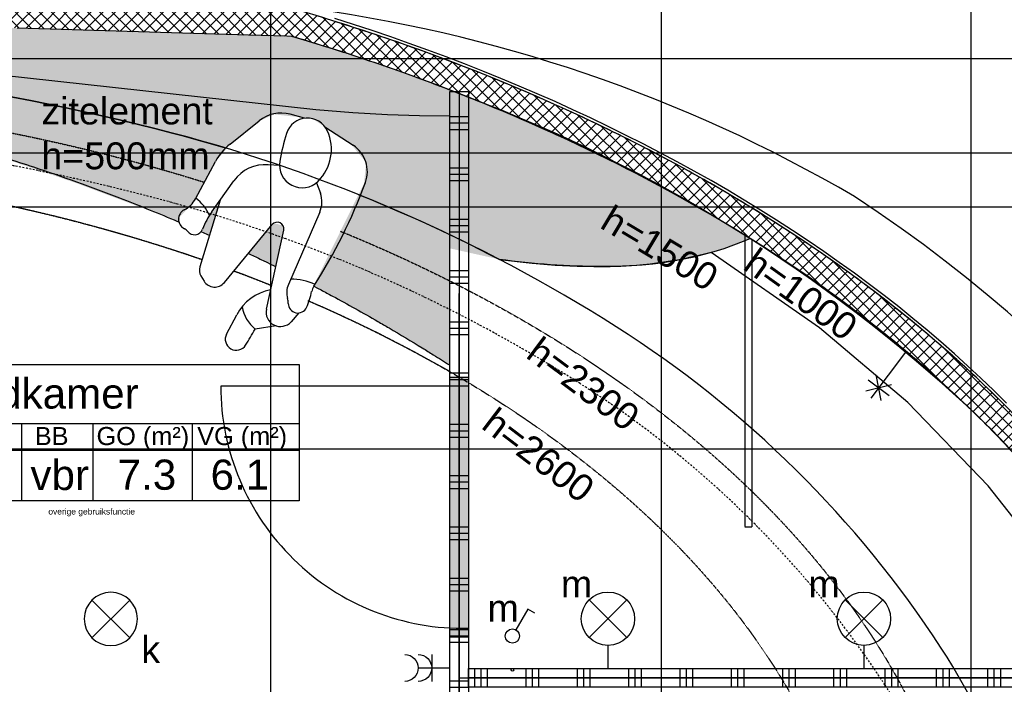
# Model space of a CAD drawing. Header units: metres. Extents: x 63115 to 703450, y -261936 to -53969.
# Tile 123 of 197: x 162500 to 166156, y -129335 to -126866. Entities that reach past the tile are written whole.
import ezdxf
from ezdxf.enums import TextEntityAlignment as Align

# ---------------------------------------------------------------- set-up
doc = ezdxf.new("R2010")
doc.units = ezdxf.units.M
doc.set_wipeout_variables(frame=1)
doc.linetypes.add('DASHDOT2', pattern=[12.7, 6.35, -3.175, 0, -3.175])
doc.linetypes.add('DASHED', pattern=[0.75, 0.5, -0.25])
doc.layers.get('0').update_dxf_attribs({"true_color": 0x83b7c5})
doc.layers.get('DEFPOINTS').update_dxf_attribs({"color": 6})
doc.layers.add('_00_GO', color=7, linetype='Continuous', true_color=0x36c9b3, transparency=0.8)
doc.layers.add('_00_VO', color=7, linetype='Continuous', true_color=0x3c40c3, transparency=0.8)
for name, color, linetype in [('_01-STRAMIENEN', 253, 'DASHDOT2'), ('_02-SECTION', 2, 'Continuous'), ('_02-section-thick', 3, 'Continuous'), ('_02Binnenwanden', 2, 'Continuous'), ('_03-PROJECTION', 1, 'Continuous'), ('_04-HIDDEN', 7, 'DASHED'), ('_05text200', 8, 'Continuous'), ('_07Electra', 8, 'Continuous'), ('_07Mensen', 8, 'Continuous'), ('_09-HATCH', 7, 'Continuous'), ('_09hatchMask', 7, 'Continuous'), ('_11-BLOCKS', 7, 'Continuous'), ('_13 natte ruimten', 253, 'Continuous'), ('Make2D visible lines', 1, 'Continuous')]:
    doc.layers.add(name, color=color, linetype=linetype)
doc.layers.add('_01Hulplijnen', color=6, linetype='Continuous', plot=False)
doc.layers.add('_09_hatch_kleur', color=7, linetype='Continuous', true_color=0x36c4af)
doc.styles.add('NIO 1_50 klein', font='arial.ttf', dxfattribs={"height": 100})
doc.styles.add('NIOstandard', font='arial.ttf')
pattern_1 = [(90, (1354.21, -1530.98), (-190.5, 1e-14), []), (90, (1330.4, -1530.98), (-190.5, 1e-14), []), (90, (1306.59, -1530.98), (-190.5, 1e-14), [])]

# ---------------------------------------------------------------- blocks, each defined once
blk = doc.blocks.new('kader_ruimte')
at = {"layer": '_05text200'}
for p, q in [((0, -313), (2304, -313)), ((832.6, -313), (832.6, -723.9)), ((1209.8, -313), (1209.8, -723.9)), ((1736.5, -313), (1736.5, -723.9)), ((0, -455.2), (2304, -455.2))]:
    blk.add_line(p, q, dxfattribs=at)
blk.add_lwpolyline([(0, 0), (2304, 0), (2304, -723.9), (0, -723.9)], close=True, dxfattribs=at)
at = {"layer": '_05text200', "char_height": 96, "width": 509.254, "style": 'NIOstandard'}
for s, insert, attachment_point in [('GO (m²)', (1475.6, -332.4), 2), ('VG (m²)', (2002.2, -332.4), 2), ('RUIMTENR', (76.6, -332.4), 1), ('BB', (991.9, -332.4), 2)]:
    blk.add_mtext(s, dxfattribs=dict(at, insert=insert, attachment_point=attachment_point))
at = {"layer": '_05text200', "style": 'NIOstandard'}
for tag, p in [('RUIMTENAAM', (875.9, -234.7)), ('RUIMTENR', (421.1, -666.2)), ('GO', (1497.3, -665.4)), ('VG', (1990.2, -665.4))]:
    blk.add_attdef(tag, text='', height=160, dxfattribs=at).set_placement(p, align=Align.CENTER)
blk.add_attdef('BB', (879.3, -666.7), '', height=160, dxfattribs=at)
at = {"layer": 'DEFPOINTS', "style": 'NIO 1_50 klein'}
blk.add_attdef('FUNCTIE', (974.3, -796.9), '', height=32, dxfattribs=at)
blk = doc.blocks.new('door')
h = blk.add_hatch(color=255)
h.dxf.hatch_style = 1
h.paths.add_polyline_path([(45, 966.5), (45, 0), (-25, 0), (-25, 966.5)])
at = {"layer": '_03-PROJECTION'}
blk.add_lwpolyline([(45, 966.5), (45, 0), (-25, 0), (-25, 966.5)], close=True, dxfattribs=at)
at = {"layer": '_13 natte ruimten', "color": 1}
blk.add_lwpolyline([(45, 933.2), (-875, 933.2, 0.420738), (45, 33.4, 0)], format="xyb", dxfattribs=at)
blk = doc.blocks.new('*U14')
at = {"color": 255}
blk.add_wipeout([(-632.1, -300), (-542.7, -291.1), (-125.5, -281.5), (-52.1, -252.5), (-17.3, -169.5), (0, 0.4), (-52.1, 133.6), (-106.2, 176.1), (-227.9, 226.3), (-309, 245.6), (-467.3, 243.7), (-550.4, 266.9), (-581.3, 253.3), (-585.1, 201.2), (-573.6, 170.3), (-505.5, 169.9), (-437, 161.4), (-678.7, 116.7), (-706.3, 94.8), (-727.2, 80.5), (-727.2, 28.2), (-685.4, 8.2), (-414.2, -50.7), (-406.6, -67.9), (-403.7, -85), (-420.9, -98.3), (-634, -157.3), (-697.7, -105.9), (-784.3, -87.8), (-863.3, -88.8), (-885.2, -100.2), (-894.7, -130.6), (-886.1, -159.2), (-853.8, -173.4), (-781.5, -177.2), (-741.5, -254.3), (-700.6, -286.6), (-654.9, -296.1)], dxfattribs=at).dxf.layer = '_09hatchMask'
at = {"layer": '_07Mensen', "linetype": 'Continuous', "lineweight": -3}
for p, q in [((-465.1, 246.9), (-307.4, 245.1)), ((-225.5, 227.4), (-98.8, 171.9)), ((-427.3, 163.4), (-682, 115.4)), ((-479.6, 170.6), (-339.9, 151.4)), ((-709.6, 96.2), (-721.3, 76.7)), ((-12.2, 26.3), (-24.2, 80.9)), ((-211.5, 27.5), (-227.8, 65.7)), ((-691.1, 7.6), (-417.8, -50.3)), ((-5, -55), (-17.8, -180)), ((-857.1, -88.2), (-776.2, -88.6)), ((-706.2, -176.2), (-416.4, -97.4)), ((-203.8, -123.7), (-232.2, -154.7)), ((-744.6, -237.7), (-791.5, -173.9)), ((-295, -185.1), (-587.3, -206.4)), ((-662.8, -290.2), (-705.1, -279.6))]:
    blk.add_line(p, q, dxfattribs=at)
for centre, radius, start, end in [((-543.2, 232.9), 39.3, 54.6796, 181.5275), ((-463.9, 344.7), 97.8, 234.6796, 269.3282), ((-612.1, 231), 29.7, 333.6514, 1.5275), ((-616.5, 269.8), 155.6, 321.1992, 351.5452), ((-309.9, 34.9), 210.1, 66.3214, 89.3282), ((-556.4, 203.4), 32.5, 153.6513, 276.933), ((-518.2, -110.4), 283.6, 82.187, 96.933), ((-359.3, 9.8), 142.9, 23.041, 82.187), ((-151, 53), 129.8, 12.418, 66.3214), ((-674.4, 75.1), 41, 100.6656, 149.0846), ((-681.5, 53), 46.3, 149.0846, 258.0295), ((60.5, -781.3), 854.8, 100.3698, 107.462), ((-78.7, -20.5), 81.4, 321.6066, 100.3698), ((-170.7, -46.3), 84.2, 107.462, 252.5295), ((-422.8, -74), 24.2, 285.2198, 78.0295), ((-145.9, 32.7), 167, 252.5295, 321.6066), ((-857.2, -129.1), 40.9, 89.7423, 265.904), ((-656.4, -201.5), 137.9, 127.6401, 168.4577), ((-777, -268), 179.5, 38.1787, 89.7423), ((-652, 2736.6), 2913.8, 265.904, 267.2566), ((-692.1, -227.7), 53.4, 105.2198, 255.9617), ((-301.9, -90.8), 94.5, 274.1728, 317.4697), ((-134.4, -168.1), 117.2, 277.4184, 354.1692), ((-581.7, -282.8), 76.6, 94.1728, 134.0771), ((-751.8, -305.2), 211, 3.1218, 28.3936), ((-633.5, -270), 35.6, 117.2159, 273.481), ((-678, -183.4), 61.8, 297.216, 314.0771), ((-374.2, 1673.5), 1974.3, 264.9332, 277.4184), ((-648.7, -20.4), 285.6, 273.481, 285.8265), ((-554, -354.5), 61.6, 84.9332, 105.8265)]:
    blk.add_arc(centre, radius, start, end, dxfattribs=at)
blk = doc.blocks.new('*U244')
at = {"layer": '_01-STRAMIENEN'}
for points in [[(2500, 5487.4), (2500, -4768.6)], [(3950, 5487.4), (3950, -4768.6)], [(5100, 5487.4), (5100, -4768.6)], [(-7899.8, 3400), (6883.2, 3400)], [(-7899.8, 3050), (6883.2, 3050)], [(-7899.8, 2850), (6883.2, 2850)], [(-7899.8, 1950), (6883.2, 1950)]]:
    blk.add_lwpolyline(points, dxfattribs=at)
blk.add_lwpolyline([(-5100, 0, 0.145418), (-4780.8, -1074.2, 0.10717), (-3648.9, -2193.2, 0.077335), (-2072, -2881.9, 0.064439), (0, -3150, 0.064439), (2072, -2881.9, 0.077335), (3648.9, -2193.2, 0.10717), (4780.8, -1074.2, 0.145418), (5100, 0, 0.145418), (4780.8, 1074.2, 0.10717), (3648.9, 2193.2, 0.077335), (2072, 2881.9, 0.064439), (0, 3150, 0.064439), (-2072, 2881.9, 0.077335), (-3648.9, 2193.2, 0.10717), (-4780.8, 1074.2, 0.145418)], format="xyb", close=True, dxfattribs=at)
at = {"layer": '_01Hulplijnen'}
for points in [[(2500, 5487.4), (2500, -4768.6)], [(3950, 5487.4), (3950, -4768.6)], [(5100, 5487.4), (5100, -4768.6)], [(-7899.8, 3400), (6883.2, 3400)], [(-7899.8, 3050), (6883.2, 3050)], [(-7899.8, 2850), (6883.2, 2850)], [(-7899.8, 1950), (6883.2, 1950)]]:
    blk.add_lwpolyline(points, dxfattribs=at)
blk.add_lwpolyline([(-5350, 0, 0.145418), (-4990.3, -1210.7, 0.10717), (-3783, -2404.2, 0.077335), (-2135.6, -3123.6, 0.064439), (0, -3400, 0.064439), (2135.6, -3123.6, 0.077335), (3783, -2404.2, 0.10717), (4990.3, -1210.7, 0.145418), (5350, 0, 0.145418), (4990.3, 1210.7, 0.10717), (3783, 2404.2, 0.077335), (2135.6, 3123.6, 0.064439), (0, 3400, 0.064439), (-2135.6, 3123.6, 0.077335), (-3783, 2404.2, 0.10717), (-4990.3, 1210.7, 0.145418)], format="xyb", close=True, dxfattribs=at)
blk = doc.blocks.new('isolatie_02')
at = {"layer": '_03-PROJECTION'}
h = blk.add_hatch(dxfattribs=at)
h.set_pattern_fill('ANSI37', color=256, scale=10)
h.set_pattern_definition([(45, (-208215.408, 190788.236), (-22.4506403, 22.4506403), []), (135, (-208215.408, 190788.236), (-22.4506403, -22.4506403), [])])
h.paths.add_polyline_path([(2666.1, 3561), (2596.6, 3581.8), (2594.5, 3582.4), (2590.4, 3582.5), (2581.4, 3582.8), (2563.6, 3583.3), (2420.6, 3587.3), (2134.7, 3595.6), (1848.8, 3604.4), (1562.9, 3613.7), (1277, 3623.5), (991.2, 3633.7), (705.3, 3644.5), (419.5, 3655.7), (228.8, 3663.5), (222.3, 3563.7), (415.5, 3555.8), (701.5, 3544.6), (987.5, 3533.8), (1273.5, 3523.5), (1559.6, 3513.8), (1845.6, 3504.5), (2131.7, 3495.6), (2417.7, 3487.3), (2560.8, 3483.3), (2578.6, 3482.8), (2637, 3465.3), (2705.5, 3444.1), (2773.9, 3422.3), (2842.1, 3399.8), (2910.1, 3376.7), (2978, 3352.9), (3045.6, 3328.5), (3113, 3303.5), (3180.1, 3277.8), (3247, 3251.5), (3313.5, 3224.5), (3379.8, 3196.9), (3445.7, 3168.7), (3511.2, 3139.8), (3576.3, 3110.2), (3641.1, 3080.1), (3705.4, 3049.3), (3769.2, 3017.8), (3832.6, 2985.7), (3895.4, 2953.1), (3957.8, 2919.7), (4019.6, 2885.8), (4080.8, 2851.3), (4141.5, 2816.1), (4201.5, 2780.4), (4260.9, 2744), (4319.7, 2707.1), (4377.7, 2669.6), (4435.1, 2631.5), (4491.8, 2592.8), (4547.7, 2553.6), (4602.9, 2513.9), (4657.3, 2473.6), (4710.9, 2432.7), (4763.6, 2391.4), (4815.6, 2349.5), (4866.6, 2307.2), (4916.8, 2264.3), (4966.2, 2221), (5014.6, 2177.2), (5062, 2133), (5108.6, 2088.3), (5154.1, 2043.2), (5198.9, 1997.5), (5220.7, 1974.7), (5246.8, 1947), (5324.2, 2010.5), (5315.4, 2020), (5293.2, 2043.6), (5270.7, 2067.1), (5225, 2113.7), (5178.4, 2159.9), (5130.7, 2205.6), (5082.2, 2250.9), (5032.7, 2295.7), (4982.3, 2339.9), (4931, 2383.7), (4878.9, 2427), (4825.8, 2469.7), (4772, 2511.9), (4717.3, 2553.5), (4661.9, 2594.6), (4605.6, 2635.1), (4548.7, 2675.1), (4490.9, 2714.5), (4432.5, 2753.2), (4373.4, 2791.4), (4313.6, 2829), (4253.2, 2866), (4192.1, 2902.3), (4130.5, 2938.1), (4068.2, 2973.2), (4005.4, 3007.7), (3942.1, 3041.5), (3878.2, 3074.7), (3813.9, 3107.3), (3749.1, 3139.2), (3683.8, 3170.5), (3618.1, 3201.1), (3552, 3231.1), (3485.6, 3260.4), (3418.7, 3289), (3351.6, 3317), (3284.1, 3344.4), (3216.3, 3371.1), (3148.3, 3397.1), (3080, 3422.5), (3011.4, 3447.2), (2942.7, 3471.2), (2873.8, 3494.6), (2804.7, 3517.4), (2735.5, 3539.5)])
blk = doc.blocks.new('*U100')
at = {"layer": '_09-HATCH'}
h = blk.add_hatch(dxfattribs=at)
h.set_pattern_fill('PLAST', color=256, scale=30, angle=90, style=0)
h.set_pattern_definition(pattern_1)
h.paths.add_polyline_path([(-2463.8, 0), (744.1, 0), (744.1, 70), (-2463.8, 70)])
at = {"layer": '_01Hulplijnen'}
blk.add_line((-2463.8, 35), (744.1, 35), dxfattribs=at)
at = {"layer": '_02-SECTION'}
blk.add_lwpolyline([(-2463.8, 0), (744.1, 0), (744.1, 70), (-2463.8, 70)], close=True, dxfattribs=at)
blk = doc.blocks.new('*U101')
at = {"layer": '_09-HATCH'}
h = blk.add_hatch(dxfattribs=at)
h.set_pattern_fill('PLAST', color=256, scale=30, angle=90, style=0)
h.set_pattern_definition(pattern_1)
h.paths.add_polyline_path([(-1849.8, 0), (744.1, 0), (744.1, 70), (-1849.8, 70)])
at = {"layer": '_01Hulplijnen'}
blk.add_line((-1849.8, 35), (744.1, 35), dxfattribs=at)
at = {"layer": '_02-SECTION'}
blk.add_lwpolyline([(-1849.8, 0), (744.1, 0), (744.1, 70), (-1849.8, 70)], close=True, dxfattribs=at)
blk = doc.blocks.new('069 lichtpunt plafond')
for points in [[(-70, 70), (70, -70)], [(70, 70), (-70, -70)]]:
    blk.add_lwpolyline(points)
blk.add_circle((0, 0), 99)
blk = doc.blocks.new('069 schakelaar enkel')
blk.add_lwpolyline([(83.3, 210.3), (57.7, 225), (13.2, 147.8)])
blk.add_circle((0, 125), 26.3)
at = {"layer": 'DEFPOINTS'}
blk.add_circle((0, 0), 5, dxfattribs=at)
blk = doc.blocks.new('069 wcd dubbel')
for points in [[(0, 116.7), (0, 0)], [(-50, 66.7), (50, 66.7)]]:
    blk.add_lwpolyline(points)
for centre in [(0, 166.7), (0, 116.7)]:
    blk.add_arc(centre, 50, 180, 0)
blk = doc.blocks.new('buitenkraan')
at = {"layer": '_07Electra'}
for p, q in [((-165.2, 48.8), (-165.2, -48.8)), ((0, 0), (-214.1, 0)), ((-203, 31), (-127.5, -31)), ((-197.8, -36.4), (-132.7, 36.4))]:
    blk.add_line(p, q, dxfattribs=at)
blk = doc.blocks.new('069 lichtpunt wand')
for points in [[(-70, 254.5), (70, 114.5)], [(70, 254.5), (-70, 114.5)], [(0, 85.5), (0, 0)]]:
    blk.add_lwpolyline(points)
blk.add_circle((0, 184.5), 99)

msp = doc.modelspace()

# ---------------------------------------------------------------- hatches: boundary and pattern name
at = {"layer": '_03-PROJECTION'}
h = msp.add_hatch(color=254, dxfattribs=at)
h.dxf.hatch_style = 1
edge = h.paths.add_edge_path()
edge.add_line((164096.8, -127224.8), (163984.4, -127223.4))
edge.add_line((163984.4, -127223.4), (163865.9, -127218.9))
edge.add_line((163865.9, -127218.9), (163737.3, -127211.3))
edge.add_line((163737.3, -127211.3), (163599.9, -127200.6))
edge.add_line((163599.9, -127200.6), (162100.1, -127036.7))
edge.add_line((162100.1, -127036.7), (161650.8, -127000.3))
edge.add_line((161650.8, -127000.3), (161531.8, -126993.8))
edge.add_line((161531.8, -126993.8), (161531.8, -127159.3))
edge.add_arc((160381.6, -133958.9), 6896.2, 78.90272, 80.39919, ccw=False)
edge.add_arc((160380.9, -133962.6), 6900, 78.50186, 78.90263, ccw=False)
edge.add_arc((160381.7, -133958.9), 6896.1, 76.49395, 78.50178, ccw=False)
edge.add_arc((160376.3, -133981), 6919, 76.2933, 76.49365, ccw=False)
edge.add_arc((160387.1, -133936.5), 6873.1, 76.09158, 76.29331, ccw=False)
edge.add_arc((160381.4, -133960), 6897.3, 75.08625, 76.09185, ccw=False)
edge.add_arc((160382.3, -133956.4), 6893.6, 74.43753, 75.0863, ccw=False)
edge.add_arc((160368.3, -134006.6), 6945.8, 74.28159, 74.43711, ccw=False)
edge.add_arc((160382.2, -133957.1), 6894.4, 73.47538, 74.28115, ccw=False)
edge.add_arc((160381.5, -133959.5), 6896.8, 71.66205, 73.47544, ccw=False)
edge.add_arc((160381.7, -133958.8), 6896.1, 68.83986, 71.66203, ccw=False)
edge.add_arc((160381.4, -133959.6), 6897, 67.02648, 68.83982, ccw=False)
edge.add_arc((160384.1, -133953.1), 6889.9, 66.42193, 67.02668, ccw=False)
edge.add_arc((160357.6, -134013.7), 6956.1, 66.22172, 66.42134, ccw=False)
edge.add_arc((160383.2, -133955.6), 6892.5, 65.41549, 66.22108, ccw=False)
edge.add_arc((160379.9, -133962.7), 6900.3, 64.61128, 65.41548, ccw=False)
edge.add_arc((160409.8, -133899.9), 6830.9, 64.40901, 64.61201, ccw=False)
edge.add_arc((160374.3, -133974.2), 6913.2, 64.0084, 64.40948, ccw=False)
edge.add_arc((160381.9, -133958.4), 6895.6, 62.00004, 64.00802, ccw=False)
edge.add_arc((160372.5, -133975.9), 6915.5, 61.59971, 61.99959, ccw=False)
edge.add_arc((160382.2, -133957.9), 6895.1, 59.99728, 61.5993, ccw=False)
edge.add_arc((160371, -133977.3), 6917.5, 59.59821, 59.99682, ccw=False)
edge.add_arc((160382.9, -133957), 6893.9, 58.3995, 59.59781, ccw=False)
edge.add_arc((160369.6, -133978.4), 6919.1, 58.00163, 58.39906, ccw=False)
edge.add_arc((160385.1, -133953.5), 6889.7, 57.40332, 58.00143, ccw=False)
edge.add_line((164096.8, -128149), (164096.8, -127224.8))
at = {"layer": '_09_hatch_kleur'}
h = msp.add_hatch(dxfattribs=at)
h.set_pattern_fill('AR-SAND', color=256, scale=2)
edge = h.paths.add_edge_path()
edge.add_line((164281.4, -127756.3), (164403.6, -127770.2))
edge.add_line((164403.6, -127770.2), (164488, -127777.4))
edge.add_line((164488, -127777.4), (164570.2, -127781.9))
edge.add_line((164570.2, -127781.9), (164631.9, -127783.3))
edge.add_line((164631.9, -127783.3), (164692.5, -127783))
edge.add_line((164692.5, -127783), (164732.4, -127781.7))
edge.add_line((164732.4, -127781.7), (164772.3, -127779.5))
edge.add_line((164772.3, -127779.5), (164812.1, -127776.4))
edge.add_line((164812.1, -127776.4), (164851, -127772.4))
edge.add_line((164851, -127772.4), (164889.8, -127767.4))
edge.add_line((164889.8, -127767.4), (164928.4, -127761.4))
edge.add_line((164928.4, -127761.4), (164966.8, -127754.3))
edge.add_line((164966.8, -127754.3), (165004.5, -127746.2))
edge.add_line((165004.5, -127746.2), (165041.9, -127737))
edge.add_line((165041.9, -127737), (165079, -127726.8))
edge.add_line((165079, -127726.8), (165115.8, -127715.3))
edge.add_line((165115.8, -127715.3), (165152.1, -127702.8))
edge.add_line((165152.1, -127702.8), (165188, -127689.1))
edge.add_line((165188, -127689.1), (165212.4, -127679))
edge.add_line((165212.4, -127679), (165192.7, -127666.6))
edge.add_line((165192.7, -127666.6), (165133.3, -127630.2))
edge.add_line((165133.3, -127630.2), (165073.3, -127594.5))
edge.add_line((165073.3, -127594.5), (165012.6, -127559.3))
edge.add_line((165012.6, -127559.3), (164951.4, -127524.8))
edge.add_line((164951.4, -127524.8), (164889.6, -127490.9))
edge.add_line((164889.6, -127490.9), (164827.2, -127457.6))
edge.add_line((164827.2, -127457.6), (164764.4, -127424.9))
edge.add_line((164764.4, -127424.9), (164701, -127392.8))
edge.add_line((164701, -127392.8), (164637.2, -127361.3))
edge.add_line((164637.2, -127361.3), (164572.9, -127330.5))
edge.add_line((164572.9, -127330.5), (164508.1, -127300.4))
edge.add_line((164508.1, -127300.4), (164443, -127270.8))
edge.add_line((164443, -127270.8), (164377.5, -127241.9))
edge.add_line((164377.5, -127241.9), (164311.6, -127213.7))
edge.add_line((164311.6, -127213.7), (164245.3, -127186.1))
edge.add_line((164245.3, -127186.1), (164178.8, -127159.1))
edge.add_line((164178.8, -127159.1), (164111.9, -127132.8))
edge.add_line((164111.9, -127132.8), (164044.8, -127107.1))
edge.add_line((164044.8, -127107.1), (163977.4, -127082.1))
edge.add_line((163977.4, -127082.1), (163909.8, -127057.7))
edge.add_line((163909.8, -127057.7), (163841.9, -127033.9))
edge.add_line((163841.9, -127033.9), (163773.9, -127010.8))
edge.add_line((163773.9, -127010.8), (163705.7, -126988.3))
edge.add_line((163705.7, -126988.3), (163637.3, -126966.5))
edge.add_line((163637.3, -126966.5), (163568.8, -126945.3))
edge.add_line((163568.8, -126945.3), (163510.4, -126927.8))
edge.add_line((163510.4, -126927.8), (163492.6, -126927.3))
edge.add_line((163492.6, -126927.3), (163349.5, -126923.3))
edge.add_line((163349.5, -126923.3), (163063.5, -126915))
edge.add_line((163063.5, -126915), (162777.4, -126906.1))
edge.add_line((162777.4, -126906.1), (162491.4, -126896.8))
edge.add_line((162491.4, -126896.8), (162205.3, -126887.1))
edge.add_line((162205.3, -126887.1), (161919.3, -126876.8))
edge.add_line((161919.3, -126876.8), (161633.3, -126866.1))
edge.add_line((161633.3, -126866.1), (161347.3, -126854.8))
edge.add_line((161347.3, -126854.8), (161061.4, -126843.1))
edge.add_line((161061.4, -126843.1), (160775.4, -126830.9))
edge.add_line((160775.4, -126830.9), (160489.5, -126818.3))
edge.add_line((160489.5, -126818.3), (160203.6, -126805.1))
edge.add_line((160203.6, -126805.1), (159917.7, -126791.5))
edge.add_line((159917.7, -126791.5), (159631.8, -126777.4))
edge.add_line((159631.8, -126777.4), (159346, -126762.9))
edge.add_line((159346, -126762.9), (159074.3, -126748.5))
edge.add_line((159074.3, -126748.5), (159048.3, -126753.8))
edge.add_line((159048.3, -126753.8), (159008.8, -126762.1))
edge.add_line((159008.8, -126762.1), (158969.4, -126770.5))
edge.add_line((158969.4, -126770.5), (158930.1, -126779.2))
edge.add_line((158930.1, -126779.2), (158890.7, -126788))
edge.add_line((158890.7, -126788), (158851.5, -126797))
edge.add_line((158851.5, -126797), (158812.2, -126806.2))
edge.add_line((158812.2, -126806.2), (158773, -126815.6))
edge.add_line((158773, -126815.6), (158733.9, -126825.2))
edge.add_line((158733.9, -126825.2), (158694.9, -126835))
edge.add_line((158694.9, -126835), (158655.9, -126845))
edge.add_line((158655.9, -126845), (158616.9, -126855.1))
edge.add_line((158616.9, -126855.1), (158578.1, -126865.5))
edge.add_line((158578.1, -126865.5), (158539.3, -126876))
edge.add_line((158539.3, -126876), (158500.6, -126886.7))
edge.add_line((158500.6, -126886.7), (158461.9, -126897.6))
edge.add_line((158461.9, -126897.6), (158423.3, -126908.7))
edge.add_line((158423.3, -126908.7), (158384.8, -126919.9))
edge.add_line((158384.8, -126919.9), (158346.4, -126931.4))
edge.add_line((158346.4, -126931.4), (158308.1, -126943))
edge.add_line((158308.1, -126943), (158269.9, -126954.8))
edge.add_line((158269.9, -126954.8), (158231.7, -126966.8))
edge.add_line((158231.7, -126966.8), (158193.7, -126978.9))
edge.add_line((158193.7, -126978.9), (158155.7, -126991.3))
edge.add_line((158155.7, -126991.3), (158117.8, -127003.8))
edge.add_line((158117.8, -127003.8), (158080.1, -127016.5))
edge.add_line((158080.1, -127016.5), (158042.4, -127029.3))
edge.add_line((158042.4, -127029.3), (158004.9, -127042.4))
edge.add_line((158004.9, -127042.4), (157967.5, -127055.6))
edge.add_line((157967.5, -127055.6), (157930.1, -127069))
edge.add_line((157930.1, -127069), (157892.9, -127082.6))
edge.add_line((157892.9, -127082.6), (157855.8, -127096.3))
edge.add_line((157855.8, -127096.3), (157818.8, -127110.2))
edge.add_line((157818.8, -127110.2), (157782, -127124.3))
edge.add_line((157782, -127124.3), (157745.3, -127138.6))
edge.add_line((157745.3, -127138.6), (157708.7, -127153))
edge.add_line((157708.7, -127153), (157672.2, -127167.6))
edge.add_line((157672.2, -127167.6), (157635.9, -127182.4))
edge.add_line((157635.9, -127182.4), (157599.7, -127197.3))
edge.add_line((157599.7, -127197.3), (157563.6, -127212.4))
edge.add_line((157563.6, -127212.4), (157527.7, -127227.7))
edge.add_line((157527.7, -127227.7), (157491.9, -127243.1))
edge.add_line((157491.9, -127243.1), (157487.8, -127244.9))
edge.add_line((157487.8, -127244.9), (157528.4, -127261.1))
edge.add_line((157528.4, -127261.1), (157565.1, -127274.8))
edge.add_line((157565.1, -127274.8), (157639.1, -127300))
edge.add_line((157639.1, -127300), (157714.9, -127323))
edge.add_line((157714.9, -127323), (157792.3, -127343.6))
edge.add_line((157792.3, -127343.6), (157871.2, -127361.8))
edge.add_line((157871.2, -127361.8), (157951.8, -127377.6))
edge.add_line((157951.8, -127377.6), (158033.9, -127391.1))
edge.add_line((158033.9, -127391.1), (158117.3, -127402.2))
edge.add_line((158117.3, -127402.2), (158201.9, -127411.1))
edge.add_line((158201.9, -127411.1), (158244.8, -127414.7))
edge.add_line((158244.8, -127414.7), (158354.9, -127422))
edge.add_arc((160284.3, -132940.3), 5845.9, 104.74788, 109.27118, ccw=False)
edge.add_arc((160931.8, -135400), 8389.4, 90, 104.74788, ccw=False)
edge.add_arc((160931.8, -135400), 8389.4, 75.25212, 90, ccw=False)
edge.add_arc((161579.3, -132940.3), 5845.9, 62.46982, 75.25212, ccw=False)

# ---------------------------------------------------------------- linework, layer by layer
at = {"layer": '_00_GO'}
msp.add_lwpolyline([(164166.8, -127698.2), (164166.8, -129275.6), (166549.2, -129275.6), (166281.8, -128832.5), (166095.6, -128597.3), (165797.8, -128288.1), (165470.4, -128010.6), (165067.1, -127730.1, -0.069267), (164662.2, -127783.1, -0.032878), (164281.4, -127756.3)], format="xyb", close=True, dxfattribs=at)
at = {"layer": '_00_VO'}
msp.add_lwpolyline([(161531.8, -127418.5), (161531.8, -128388.3), (162281.2, -130340.6), (164096.8, -130340.6), (164096.8, -128173, 0.054741), (163012.8, -127703.2, 0.030749), (162231.8, -127510.8, 0.024836)], format="xyb", close=True, dxfattribs=at)
at = {"layer": '_01Hulplijnen'}
for points in [[(164131.8, -130420.6), (164131.8, -127883.2)], [(164131.8, -129310.6), (167323.1, -129310.6)]]:
    msp.add_lwpolyline(points, dxfattribs=at)
at = {"layer": '_02-section-thick'}
for points in [[(166156.8, -128296.9), (166110.2, -128250.7), (166062.5, -128205), (166014, -128159.7), (165964.5, -128114.9), (165914.1, -128070.7), (165862.8, -128026.9), (165810.7, -127983.6), (165757.6, -127940.9), (165703.8, -127898.7), (165649.1, -127857.1), (165593.7, -127816), (165537.4, -127775.5), (165480.5, -127735.5), (165422.7, -127696.1), (165364.3, -127657.4), (165305.2, -127619.2), (165245.4, -127581.6), (165185, -127544.6), (165123.9, -127508.3), (165062.3, -127472.5), (165000, -127437.4), (164937.2, -127402.9), (164873.9, -127369.1), (164810, -127335.9), (164745.7, -127303.3), (164680.9, -127271.4), (164615.6, -127240.1), (164549.9, -127209.5), (164483.8, -127179.5), (164417.4, -127150.2), (164350.5, -127121.6), (164283.4, -127093.6), (164215.9, -127066.2), (164148.1, -127039.6), (164080.1, -127013.5), (164011.8, -126988.2), (163943.2, -126963.4), (163874.5, -126939.4), (163805.6, -126916), (163736.5, -126893.2), (163667.3, -126871.1), (163597.9, -126849.6)], [(166163.9, -128289.8), (166117.1, -128243.5), (166069.4, -128197.7), (166020.8, -128152.4), (165971.2, -128107.5), (165920.6, -128063.1), (165869.3, -128019.2), (165817, -127975.9), (165763.9, -127933.1), (165709.9, -127890.8), (165655.1, -127849.1), (165599.6, -127807.9), (165543.2, -127767.3), (165486.2, -127727.3), (165428.3, -127687.9), (165369.8, -127649), (165310.6, -127610.7), (165250.7, -127573.1), (165190.1, -127536.1), (165129, -127499.6), (165067.2, -127463.8), (165004.9, -127428.7), (164942, -127394.1), (164878.5, -127360.2), (164814.6, -127327), (164750.1, -127294.4), (164685.2, -127262.4), (164619.9, -127231.1), (164554.1, -127200.4), (164487.9, -127170.4), (164421.3, -127141.1), (164354.4, -127112.4), (164287.2, -127084.3), (164219.6, -127056.9), (164151.7, -127030.2), (164083.6, -127004.2), (164015.2, -126978.8), (163946.6, -126954), (163877.8, -126929.9), (163808.8, -126906.5), (163739.6, -126883.7), (163670.3, -126861.6)], [(166174.1, -128458.9), (166152.5, -128435.9), (166130.7, -128413.1), (166085.9, -128367.4), (166040.4, -128322.3), (165993.8, -128277.6), (165946.4, -128233.4), (165898, -128189.6), (165848.6, -128146.3), (165798.4, -128103.4), (165747.4, -128061.1), (165695.4, -128019.2), (165642.7, -127977.9), (165589.1, -127937), (165534.7, -127896.7), (165479.5, -127857), (165423.6, -127817.8), (165366.9, -127779.1), (165309.5, -127741), (165251.5, -127703.5), (165192.7, -127666.6), (165133.3, -127630.2), (165073.3, -127594.5), (165012.6, -127559.3), (164951.4, -127524.8), (164889.6, -127490.9), (164827.2, -127457.6), (164764.4, -127424.9), (164701, -127392.8), (164637.2, -127361.3), (164572.9, -127330.5), (164508.1, -127300.4), (164443, -127270.8), (164377.5, -127241.9), (164311.6, -127213.7), (164245.3, -127186.1), (164178.8, -127159.1), (164111.9, -127132.8), (164044.8, -127107.1), (163977.4, -127082.1), (163909.8, -127057.7), (163841.9, -127033.9), (163773.9, -127010.8), (163705.7, -126988.3), (163637.3, -126966.5), (163568.8, -126945.3), (163510.4, -126927.8), (163492.6, -126927.3), (163349.5, -126923.3), (163063.5, -126915), (162777.4, -126906.1), (162491.4, -126896.8)]]:
    msp.add_lwpolyline(points, dxfattribs=at)
for points, knots in [([(166931.2, -131376.9), (166951.1, -131326.8), (166969.5, -131276.2), (167011.4, -131149.6), (167033.1, -131073), (167069.6, -130917.6), (167084.4, -130838.9), (167106.6, -130679.7), (167113.9, -130599.2), (167120.9, -130436.9), (167120.4, -130355.1), (167111.4, -130190.6), (167102.8, -130107.8), (167077.3, -129942), (167060.3, -129858.8), (167017.8, -129692.7), (166992.3, -129609.6), (166932.6, -129444.1), (166898.5, -129361.7), (166821.7, -129198), (166779.1, -129116.8), (166685.3, -128956), (166634.3, -128876.4), (166524.1, -128719.5), (166465, -128642.2), (166338.9, -128490.2), (166272.1, -128415.6), (166131.1, -128269.5), (166057, -128198.1), (165902.1, -128058.8), (165821.4, -127990.9), (165653.8, -127859.2), (165567, -127795.3), (165388, -127671.7), (165295.9, -127612), (165107, -127497.2), (165010.2, -127442), (164812.9, -127336.2), (164712.3, -127285.7), (164508, -127189.4), (164404.3, -127143.6), (164194.6, -127056.8), (164088.6, -127015.8), (163875, -126938.7), (163767.4, -126902.4), (163615.1, -126854.7), (163570.7, -126841.3), (163526.3, -126828.2)], [4.158918, 4.158918, 4.158918, 4.158918, 4.201538, 4.201538, 4.264288, 4.264288, 4.327038, 4.327038, 4.389787, 4.389787, 4.452537, 4.452537, 4.515287, 4.515287, 4.578037, 4.578037, 4.640787, 4.640787, 4.703537, 4.703537, 4.766287, 4.766287, 4.829037, 4.829037, 4.891786, 4.891786, 4.954536, 4.954536, 5.017286, 5.017286, 5.080036, 5.080036, 5.142786, 5.142786, 5.205536, 5.205536, 5.268286, 5.268286, 5.331036, 5.331036, 5.393785, 5.393785, 5.456535, 5.456535, 5.519285, 5.519285, 5.544983, 5.544983, 5.544983, 5.544983]), ([(166838.3, -131340.1), (166857.8, -131290.7), (166876, -131240.7), (166918.2, -131112.5), (166940.2, -131033.5), (166976.6, -130873.4), (166990.9, -130792.3), (167011.3, -130628.2), (167017.4, -130545.3), (167020.9, -130378.1), (167018.4, -130293.9), (167004.2, -130124.4), (166992.6, -130039.2), (166960.1, -129868.5), (166939.2, -129783), (166892.2, -129626.5), (166867.7, -129555.6), (166811.9, -129414.3), (166780.7, -129343.8), (166711.8, -129203.8), (166674.1, -129134.1), (166592.1, -128996.1), (166547.9, -128927.6), (166453.1, -128792.2), (166402.6, -128725.3), (166295.5, -128593.4), (166238.9, -128528.4), (166119.9, -128400.6), (166057.5, -128337.8), (165927.3, -128214.7), (165859.5, -128154.5), (165718.8, -128036.8), (165646, -127979.3), (165495.8, -127867.6), (165418.4, -127813.2), (165259.6, -127707.7), (165178.2, -127656.7), (165011.7, -127557.9), (164926.7, -127510.3), (164753.7, -127418.6), (164665.7, -127374.5), (164487.2, -127290), (164396.7, -127249.6), (164213.7, -127172.4), (164121.2, -127135.7), (163934.8, -127065.9), (163840.9, -127032.9), (163668.1, -126975.8), (163589.4, -126951.2), (163510.5, -126927.8)], [4.158918, 4.158918, 4.158918, 4.158918, 4.202497, 4.202497, 4.269578, 4.269578, 4.336658, 4.336658, 4.403739, 4.403739, 4.47082, 4.47082, 4.5379, 4.5379, 4.604981, 4.604981, 4.660688, 4.660688, 4.716395, 4.716395, 4.772102, 4.772102, 4.827809, 4.827809, 4.883516, 4.883516, 4.939223, 4.939223, 4.99493, 4.99493, 5.050637, 5.050637, 5.106344, 5.106344, 5.162051, 5.162051, 5.217758, 5.217758, 5.273465, 5.273465, 5.329172, 5.329172, 5.384879, 5.384879, 5.440586, 5.440586, 5.496293, 5.496293, 5.542549, 5.542549, 5.542549, 5.542549])]:
    msp.add_open_spline(points, degree=3, knots=knots, dxfattribs=at)
at = {"layer": '_03-PROJECTION'}
msp.add_lwpolyline([(164166.8, -127154.4), (164166.8, -129275.6), (166747.1, -129275.6, 0.086319), (166028.2, -128310.6, 0.096731), (164166.8, -127154.3, -2.295886)], format="xyb", dxfattribs=at)
msp.add_arc((162840.6, -132238.4), 5463.6, 59.6596, 82.7732, dxfattribs=at)
msp.add_ellipse((160931.8, -130410.6), major_axis=(-6500, 0), ratio=0.638462, start_param=5.35272, end_param=10.194284, dxfattribs=at)
at = {"layer": '_04-HIDDEN'}
msp.add_lwpolyline([(165192.5, -128749.9), (165220.5, -128749.9), (165220.5, -127685.5), (165192.5, -127666.9)], close=True, dxfattribs=at)
at = {"layer": '_04-HIDDEN', "ltscale": 2}
for centre, major_axis, ratio in [((160932.1, -130410.6), (-5121.8, 0), 0.639243), ((160931.9, -130410.6), (-4719, 0), 0.639228)]:
    msp.add_ellipse(centre, major_axis=major_axis, ratio=ratio, dxfattribs=at)
at = {"layer": 'Make2D visible lines'}
for points in [[(160931.8, -127010.6, -0.064439), (163067.4, -127287, -0.055831), (164281.4, -127756.3), (164403.6, -127770.2), (164488, -127777.4), (164570.2, -127781.9), (164631.9, -127783.3), (164692.5, -127783), (164732.4, -127781.7), (164772.3, -127779.5), (164812.1, -127776.4), (164851, -127772.4), (164889.8, -127767.4), (164928.4, -127761.4), (164966.8, -127754.3), (165004.5, -127746.2), (165041.9, -127737), (165079, -127726.8), (165115.8, -127715.3), (165152.1, -127702.8), (165188, -127689.1), (165212.4, -127679), (165192.7, -127666.6), (165133.3, -127630.2), (165073.3, -127594.5), (165012.6, -127559.3), (164951.4, -127524.8), (164889.6, -127490.9), (164827.2, -127457.6), (164764.4, -127424.9), (164701, -127392.8), (164637.2, -127361.3), (164572.9, -127330.5), (164508.1, -127300.4), (164443, -127270.8), (164377.5, -127241.9), (164311.6, -127213.7), (164245.3, -127186.1), (164178.8, -127159.1), (164111.9, -127132.8), (164044.8, -127107.1), (163977.4, -127082.1), (163909.8, -127057.7), (163841.9, -127033.9), (163773.9, -127010.8), (163705.7, -126988.3), (163637.3, -126966.5), (163568.8, -126945.3), (163510.4, -126927.8), (163492.6, -126927.3), (163349.5, -126923.3), (163063.5, -126915), (162777.4, -126906.1), (162491.4, -126896.8)], [(162343.1, -127347.5, -0.007913), (162551.3, -127412.9, -0.012315), (162871, -127527.7, -0.007912), (163073.3, -127609.7, -0.002639), (163140.1, -127638.4, -0.000871), (163162.3, -127648.2, -0.003515), (163250.7, -127687.9, -0.003509), (163338.5, -127728.8, -0.000886), (163360.3, -127739.2, -0.00175), (163403.9, -127760.2, -0.008762), (163619.2, -127869.9, -0.001745), (163661.8, -127892.7, -0.00699), (163830, -127986.8, -0.001739), (163871.6, -128011, -0.005229), (163995.2, -128085.3, -0.001734), (164036, -128110.6, -0.00261), (164096.8, -128149), (164096.8, -127224.8)]]:
    msp.add_lwpolyline(points, format="xyb", dxfattribs=at)
for points in [[(164096.8, -127224.8), (163984.4, -127223.4), (163865.9, -127218.9), (163737.3, -127211.3), (163599.9, -127200.6), (162100.1, -127036.7)], [(164281.4, -127756.3), (164403.6, -127770.2), (164488, -127777.4), (164570.2, -127781.9), (164631.9, -127783.3), (164692.5, -127783), (164732.4, -127781.7), (164772.3, -127779.5), (164812.1, -127776.4), (164851, -127772.4), (164889.8, -127767.4), (164928.4, -127761.4), (164966.8, -127754.3), (165004.5, -127746.2), (165041.9, -127737), (165079, -127726.8), (165115.8, -127715.3), (165152.1, -127702.8), (165188, -127689.1), (165211.8, -127679.2)]]:
    msp.add_lwpolyline(points, dxfattribs=at)

# ---------------------------------------------------------------- block references
at = {"layer": '_02Binnenwanden'}
msp.add_blockref('isolatie_02', (160931.8, -130410.6), dxfattribs=at)
at = {"layer": '_03-PROJECTION', "xscale": -1, "rotation": 90}
msp.add_blockref('*U100', (164166.8, -129596.5), dxfattribs=at)
at = {"layer": '_03-PROJECTION'}
msp.add_blockref('door', (164121.8, -129159.9), dxfattribs=at)
at = {"layer": '_03-PROJECTION', "xscale": -1}
msp.add_blockref('*U101', (164910.9, -129345.6), dxfattribs=at)
at = {"layer": '_07Electra', "rotation": 52.81505214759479}
msp.add_blockref('buitenkraan', (165789.7, -128101), dxfattribs=at)
at = {"layer": '_07Electra', "xscale": -1}
msp.add_blockref('069 lichtpunt plafond', (162838.8, -129091.9), dxfattribs=at)
at = {"layer": '_07Electra'}
for name, p in [('069 lichtpunt wand', (164684.5, -129275.6)), ('069 lichtpunt wand', (165634.8, -129275.6)), ('069 schakelaar enkel', (164329.6, -129280.5))]:
    msp.add_blockref(name, p, dxfattribs=at)
at = {"layer": '_07Electra', "xscale": -1, "rotation": 90}
msp.add_blockref('069 wcd dubbel', (164096.8, -129273.8), dxfattribs=at)
at = {"layer": '_11-BLOCKS', "xscale": 0.7, "yscale": 0.7, "zscale": 0.7}
msp.add_blockref('kader_ruimte', (161924.7, -128146.2), dxfattribs=at).add_auto_attribs({'RUIMTENAAM': 'kleedkamer', 'GO': '7.3', 'BB': 'vbr', 'RUIMTENR': '1.3', 'VG': '6.1', 'FUNCTIE': 'overige gebruiksfunctie'})

# ---------------------------------------------------------------- texts
at = {"layer": '_05text200', "color": 2, "char_height": 100, "width": 4433.559, "attachment_point": 1, "style": 'NIOstandard'}
for s, insert, rotation in [('h=1500', (164701.1, -127550.7), 329.0913), ('h=1000', (165239, -127708.5), 324.4155), ('h=2300', (164434.8, -128038.1), 323.2816), ('h=2600', (164270.2, -128301.2), 322.6861)]:
    msp.add_mtext(s, dxfattribs=dict(at, insert=insert, rotation=rotation))
at = {"layer": '_07Electra', "char_height": 100, "attachment_point": 1, "style": 'NIO 1_50 klein'}
for s, insert in [('m', (164509.8, -128912.2)), ('m', (165428.5, -128912.2)), ('m', (164237.2, -129001.5)), ('k', (162951.9, -129155.5))]:
    msp.add_mtext_dynamic_manual_height_columns(s, width=117.747, gutter_width=1, heights=[0], dxfattribs=dict(at, insert=insert))

# ---------------------------------------------------------------- next in the draw order: block references
at = {"layer": '_11-BLOCKS', "rotation": 62.40223751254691}
msp.add_blockref('*U14', (163587.2, -127233.4), dxfattribs=at)

# ---------------------------------------------------------------- next in the draw order: block references
at = {"layer": '_03-PROJECTION'}
msp.add_blockref('*U244', (160931.8, -130410.6), dxfattribs=at)

# ---------------------------------------------------------------- next in the draw order: texts
at = {"layer": '_07Electra', "insert": (162580.6, -127154.9), "char_height": 100, "attachment_point": 1, "style": 'NIO 1_50 klein'}
msp.add_mtext_dynamic_manual_height_columns('zitelement\\Ph=500mm', width=117.747, gutter_width=1, heights=[0], dxfattribs=at)

doc.saveas('drawing.dxf')
